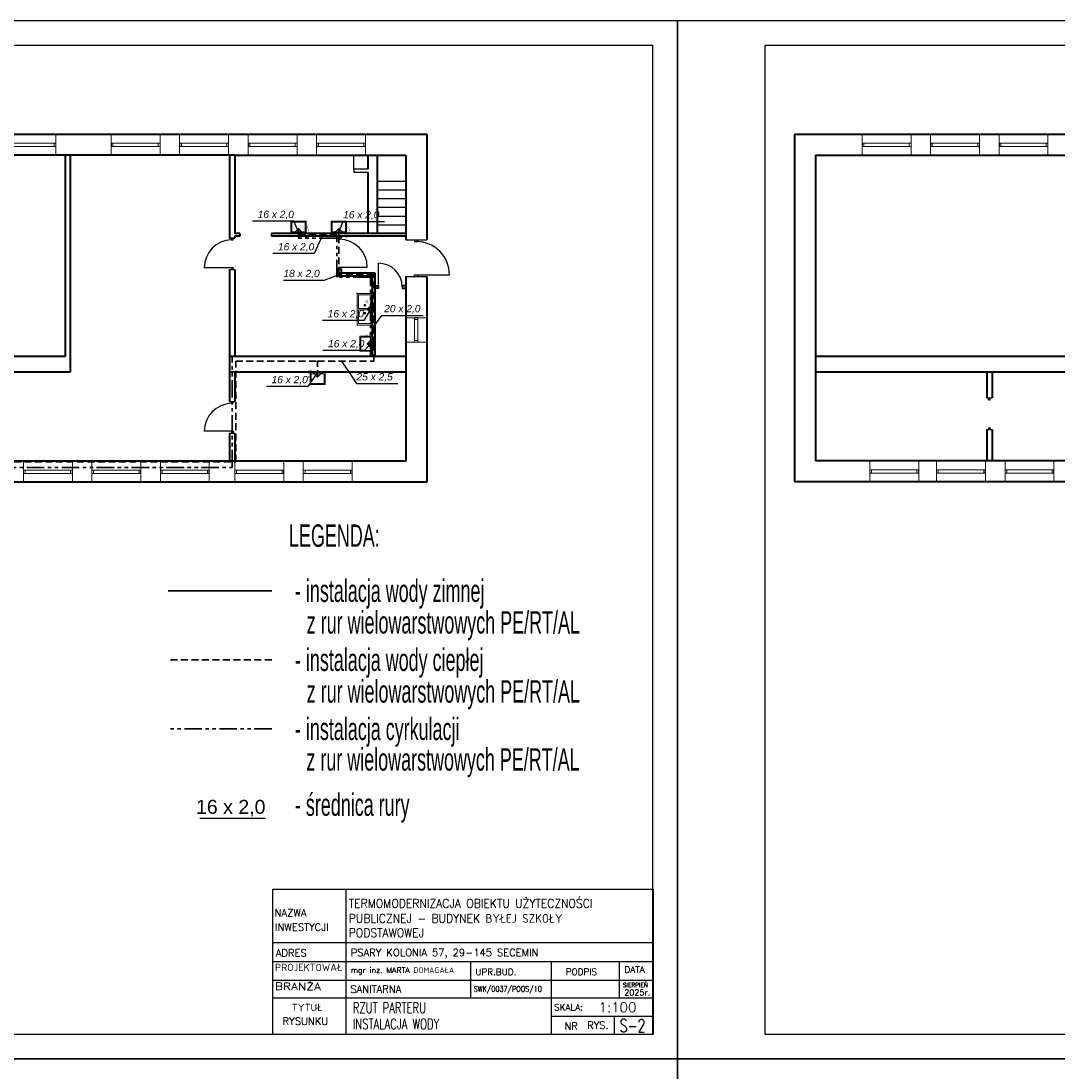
# Model space of a CAD drawing. Header units: millimetres. Extents: x 50532 to 99257, y 49161 to 61325.
# Tile 19 of 95: x 66557 to 69524, y 52096 to 55101. Entities that reach past the tile are written whole.
import ezdxf
from ezdxf.enums import TextEntityAlignment as Align
from ezdxf.lldxf.tags import DXFTag

# ---------------------------------------------------------------- set-up
doc = ezdxf.new("R2010")
doc.units = ezdxf.units.MM
doc.linetypes.add('DASHEDX2', pattern=[1.5, 1, -0.5])
doc.linetypes.add('PHANTOM', pattern=[2.5, 1.25, -0.25, 0.25, -0.25, 0.25, -0.25])
for name, color, linetype, lineweight in [('cienka', 250, 'Continuous', 18), ('gruba', 8, 'Continuous', 40), ('IS_KT_OPIS', 100, 'Continuous', 15), ('IS_WC', 1, 'DASHEDX2', 35), ('IS_WZ', 5, 'Continuous', 30), ('KRESKOWANIE', 9, 'Continuous', 0), ('średnia', 8, 'Continuous', 25)]:
    doc.layers.add(name, color=color, linetype=linetype, lineweight=lineweight)
for name, color, linetype in [('CP_UCSSPEC', 8, 'Continuous'), ('IS_Opisy_działek_Wodociag', 7, 'SOLID'), ('IS_Text_Odbiornikow_Wodociag', 7, 'Continuous'), ('TABELKA', 7, 'Continuous')]:
    doc.layers.add(name, color=color, linetype=linetype)
doc.layers.add('IS_Cyrkulacja', color=7, linetype='PHANTOM', lineweight=30, true_color=0x800080)
doc.layers.add('IS_Odbiorniki', color=7, linetype='SOLID', true_color=0x000000)
doc.styles.add('_S50', font='GOTHIC.TTF', dxfattribs={"width": 0.7, "height": 100})
doc.styles.add('CP_ATTR', font='romans.shx')
doc.styles.add('ROMANS', font='romans', dxfattribs={"width": 0.8, "height": 8})
doc.styles.get("Standard").update_dxf_attribs({"font": 'GOTHIC.TTF'})
tags = doc.linetypes.add('SOLID', pattern=[10, 10, 0]).pattern_tags.tags
tags[6:7] = [DXFTag(74, 4), DXFTag(75, 0), DXFTag(340, '0'), DXFTag(46, 0.0), DXFTag(50, 0.0), DXFTag(44, 0.0), DXFTag(45, 0.0)]
tags[4:5] = [DXFTag(74, 4), DXFTag(75, 0), DXFTag(340, '0'), DXFTag(46, 0.0), DXFTag(50, 0.0), DXFTag(44, 0.0), DXFTag(45, 0.0)]

# ---------------------------------------------------------------- blocks, each defined once
blk = doc.blocks.new('cp_insbp_1')
blk.add_point((0, 0))
at = {"style": 'CP_ATTR', "flags": 9}
for tag in ['FORM', 'TYPE', 'ID', 'WIDTH', 'HEIGHT', 'SYSTEM', 'VERSION', 'PIPE', 'OTHER']:
    blk.add_attdef(tag, text='', height=0.00005, dxfattribs=at).set_placement((-1, 1), align=Align.MIDDLE_LEFT)
blk = doc.blocks.new('cp_insbp_2')
blk.add_point((0, 0))
at = {"style": 'CP_ATTR', "flags": 9}
for tag in ['FORM', 'TYPE', 'ID', 'WIDTH', 'HEIGHT', 'SYSTEM', 'VERSION', 'PIPE', 'OTHER']:
    blk.add_attdef(tag, text='', height=0.00005, dxfattribs=at).set_placement((-1, 1), align=Align.MIDDLE_LEFT)
blk = doc.blocks.new('cp_insbp_3')
blk.add_point((0, 0))
at = {"style": 'CP_ATTR', "flags": 9}
for tag in ['OTHER', 'PIPE', 'VERSION', 'SYSTEM', 'HEIGHT', 'WIDTH', 'ID', 'TYPE', 'FORM']:
    blk.add_attdef(tag, text='', height=0.00005, dxfattribs=at).set_placement((-1, 1), align=Align.MIDDLE_LEFT)
blk = doc.blocks.new('2DARZ_115a_f5x525s')
for p, q in [((-21.5, 0), (21.5, 0)), ((-21.5, 0), (-21.5, -35)), ((21.5, 0), (21.5, -35)), ((-19, -5), (19, -5)), ((-19, -5), (-19, -32.5)), ((19, -5), (19, -32.5)), ((-21.5, -35), (21.5, -35)), ((-19, -32.5), (19, -32.5))]:
    blk.add_line(p, q)
blk.add_circle((0, -10.9), 1.75)
at = {"layer": 'CP_UCSSPEC', "xscale": 0.005, "yscale": 0.005, "zscale": 0.005}
for name, p in [('cp_insbp_2', (-21.5, 0)), ('cp_insbp_1', (0, 0)), ('cp_insbp_3', (21.5, 0))]:
    blk.add_blockref(name, p, dxfattribs=at)
at = {"style": 'CP_ATTR', "flags": 9}
for tag in ['OTHER', 'PRICE', 'WEIGHT', 'CHARACTER', 'ORDER-NO', 'PRODUCT-TYPE', 'ARTICLE', 'PRODUCER', 'NUMBER', 'GROUP', 'NAME']:
    blk.add_attdef(tag, text='', height=0.00005, dxfattribs=at).set_placement((-9.4, -1.2), align=Align.MIDDLE_LEFT)
blk = doc.blocks.new('cp_insbp_4')
blk.add_point((0, 0))
at = {"style": 'CP_ATTR', "flags": 9}
for tag in ['FORM', 'TYPE', 'ID', 'WIDTH', 'HEIGHT', 'SYSTEM', 'VERSION', 'PIPE', 'OTHER']:
    blk.add_attdef(tag, text='', height=0.0000025, dxfattribs=at).set_placement((0, 0), align=Align.MIDDLE_LEFT)
blk = doc.blocks.new('G$CBFF5C414')
for p, q in [((0, 43), (90.4, 43)), ((0, 0), (0, 43)), ((4, 39), (43.2, 39)), ((4, 4), (4, 39)), ((43.2, 39), (43.2, 4)), ((86.4, 39), (47.2, 39)), ((47.2, 39), (47.2, 4)), ((86.4, 4), (86.4, 39)), ((90.4, 43), (90.4, 0)), ((90.4, 0), (0, 0)), ((43.2, 4), (4, 4)), ((47.2, 4), (86.4, 4))]:
    blk.add_line(p, q)
for centre in [(33.6, 20.7), (56.8, 20.7)]:
    blk.add_circle(centre, 2.5)
at = {"layer": 'CP_UCSSPEC'}
for name, p, xscale, yscale, zscale in [('cp_insbp_2', (0, 43), 0.005, 0.005, 0.005), ('cp_insbp_1', (35, 43), 0.005, 0.005, 0.005), ('cp_insbp_3', (70, 43), 0.005, 0.005, 0.005), ('cp_insbp_4', (35, 21.5), 0.1, 0.1, 0.1), ('cp_insbp_4', (55.4, 21.5), -0.1, 0.1, 0.1)]:
    blk.add_blockref(name, p, dxfattribs=dict(at, xscale=xscale, yscale=yscale, zscale=zscale))
at = {"style": 'CP_ATTR', "flags": 9}
for tag in ['NAME', 'GROUP', 'NUMBER', 'PRODUCER', 'ARTICLE', 'PRODUCT-TYPE', 'ORDER-NO', 'CHARACTER', 'WEIGHT', 'PRICE', 'OTHER']:
    blk.add_attdef(tag, text='', height=0.00005, dxfattribs=at).set_placement((20.8, 43), align=Align.MIDDLE_LEFT)
blk = doc.blocks.new('G$CD8E8D5A8')
at = {"layer": 'cienka'}
for p, q in [((3586, 2228.5), (3586, 2168.5)), ((3744, 2228.5), (3744, 2168.5)), ((3884, 2228.5), (3884, 2168.5)), ((3940, 2228.5), (3940, 2168.5)), ((4080, 2228.5), (4080, 2168.5)), ((4136, 2228.5), (4136, 2168.5)), ((4276, 2228.5), (4276, 2168.5)), ((4332, 2228.5), (4332, 2168.5)), ((4472, 2228.5), (4472, 2168.5)), ((3586, 2203.5), (3446, 2203.5)), ((3581, 2203.5), (3581, 2193.5)), ((3884, 2203.5), (3744, 2203.5)), ((3749, 2203.5), (3749, 2193.5)), ((3879, 2203.5), (3879, 2193.5)), ((4080, 2203.5), (3940, 2203.5)), ((3945, 2203.5), (3945, 2193.5)), ((4075, 2203.5), (4075, 2193.5)), ((4276, 2203.5), (4136, 2203.5)), ((4141, 2203.5), (4141, 2193.5)), ((4271, 2203.5), (4271, 2193.5)), ((4472, 2203.5), (4332, 2203.5)), ((4337, 2203.5), (4337, 2193.5)), ((4467, 2203.5), (4467, 2193.5)), ((3586, 2193.5), (3446, 2193.5)), ((3884, 2193.5), (3744, 2193.5)), ((4080, 2193.5), (3940, 2193.5)), ((4276, 2193.5), (4136, 2193.5)), ((4472, 2193.5), (4332, 2193.5)), ((4647, 1703.5), (4587, 1703.5)), ((4612, 1633.5), (4612, 1703.5)), ((4622, 1698.5), (4612, 1698.5)), ((4622, 1633.5), (4622, 1703.5)), ((4647, 1633.5), (4587, 1633.5)), ((4622, 1638.5), (4612, 1638.5)), ((3493, 1232.5), (3493, 1292.5)), ((3633, 1232.5), (3633, 1292.5)), ((3689, 1232.5), (3689, 1292.5)), ((3829, 1232.5), (3829, 1292.5)), ((3885, 1232.5), (3885, 1292.5)), ((4025, 1232.5), (4025, 1292.5)), ((4098, 1232.5), (4098, 1292.5)), ((4238, 1232.5), (4238, 1292.5)), ((4294, 1232.5), (4294, 1292.5)), ((4434, 1232.5), (4434, 1292.5)), ((3493, 1267.5), (3633, 1267.5)), ((3498, 1257.5), (3498, 1267.5)), ((3628, 1257.5), (3628, 1267.5)), ((3689, 1267.5), (3829, 1267.5)), ((3694, 1257.5), (3694, 1267.5)), ((3824, 1257.5), (3824, 1267.5)), ((3885, 1267.5), (4025, 1267.5)), ((3890, 1257.5), (3890, 1267.5)), ((4020, 1257.5), (4020, 1267.5)), ((4098, 1267.5), (4238, 1267.5)), ((4103, 1257.5), (4103, 1267.5)), ((4233, 1257.5), (4233, 1267.5)), ((4294, 1267.5), (4434, 1267.5)), ((4299, 1257.5), (4299, 1267.5)), ((4429, 1257.5), (4429, 1267.5)), ((3493, 1257.5), (3633, 1257.5)), ((3689, 1257.5), (3829, 1257.5)), ((3885, 1257.5), (4025, 1257.5)), ((4098, 1257.5), (4238, 1257.5)), ((4294, 1257.5), (4434, 1257.5))]:
    blk.add_line(p, q, dxfattribs=at)
at = {"layer": 'gruba'}
for p, q in [((2481, 2228.5), (4647, 2228.5)), ((4647, 2228.5), (4647, 1926.5)), ((4098, 2168.5), (2481, 2168.5)), ((3612, 2168.5), (3612, 1592.5)), ((3627, 2168.5), (3627, 1547.5)), ((4083, 2168.5), (4083, 1931.5)), ((4098, 2168.5), (4587, 2168.5)), ((4098, 2168.5), (4098, 1944.5)), ((4479, 2168.5), (4479, 2128.5)), ((4505, 2168.5), (4505, 1944.5)), ((4587, 2168.5), (4587, 1926.5)), ((4479, 2120.5), (4479, 1944.5)), ((4112.5, 1944.5), (4098, 1944.5)), ((4098, 1936.5), (4098, 1931.5)), ((4112.5, 1936.5), (4098, 1936.5)), ((4112.5, 1944.5), (4112.5, 1936.5)), ((4587, 1944.5), (4202.5, 1944.5)), ((4202.5, 1944.5), (4202.5, 1936.5)), ((4587, 1936.5), (4202.5, 1936.5)), ((4391, 1933), (4391, 1936.5)), ((4403, 1933), (4403, 1936.5)), ((4083, 1841.5), (4083, 1463.5)), ((4098, 1841.5), (4098, 1592.5)), ((4391, 1831.5), (4391, 1843)), ((4403, 1831.5), (4403, 1843)), ((4391, 1831.5), (4499, 1831.5)), ((4391, 1823.5), (4391, 1831.5)), ((4391, 1823.5), (4491, 1823.5)), ((4491, 1823.5), (4491, 1592.5)), ((4499, 1831.5), (4499, 1592.5)), ((4587, 1821.5), (4587, 1292.5)), ((4647, 1821.5), (4647, 1232.5)), ((3612, 1592.5), (3155.8, 1592.5)), ((4587, 1592.5), (4083, 1592.5)), ((3627, 1547.5), (3155.8, 1547.5)), ((4587, 1547.5), (4083, 1547.5)), ((4098, 1547.5), (4098, 1463.5)), ((4083, 1373.5), (4083, 1292.5)), ((4098, 1373.5), (4098, 1292.5)), ((4587, 1292.5), (2413, 1292.5)), ((4647, 1232.5), (2458, 1232.5))]:
    blk.add_line(p, q, dxfattribs=at)
at = {"layer": 'średnia'}
for p, q in [((3744, 2203.5), (3744, 2193.5)), ((3940, 2203.5), (3940, 2193.5)), ((4136, 2203.5), (4136, 2193.5)), ((4332, 2203.5), (4332, 2193.5)), ((4439, 2128.5), (4439, 2168.5)), ((4479, 2168.5), (4479, 2128.5)), ((4479, 2128.5), (4439, 2128.5)), ((4439, 2128.5), (4439, 2120.5)), ((4439, 2120.5), (4479, 2120.5)), ((4505, 2094.5), (4587, 2094.5)), ((4505, 2069.5), (4587, 2069.5)), ((4505, 2044.5), (4587, 2044.5)), ((4505, 2019.5), (4587, 2019.5)), ((4505, 1994.5), (4587, 1994.5)), ((4505, 1969.5), (4587, 1969.5)), ((4098, 1931.5), (4083, 1931.5)), ((4083, 1931.5), (4098, 1931.5)), ((4088, 1926.5), (4088, 1931.5)), ((4088, 1926.5), (4093, 1926.5)), ((4093, 1926.5), (4093, 1931.5)), ((4391, 1933), (4403, 1933)), ((4394.5, 1928), (4394.5, 1933)), ((4394.5, 1928), (4399.5, 1928)), ((4399.5, 1928), (4399.5, 1933)), ((4505, 1944.5), (4587, 1944.5)), ((4587, 1926.5), (4647, 1926.5)), ((4612, 1926.5), (4612, 1921.5)), ((4622, 1921.5), (4622, 1926.5)), ((4612, 1921.5), (4622, 1921.5)), ((4093, 1846.5), (4010.4, 1846.5)), ((4083, 1841.5), (4098, 1841.5)), ((4088, 1846.5), (4093, 1846.5)), ((4088, 1846.5), (4088, 1841.5)), ((4093, 1846.5), (4093, 1841.5)), ((4391, 1843), (4403, 1843)), ((4394.5, 1848), (4399.5, 1848)), ((4394.5, 1848), (4394.5, 1843)), ((4397, 1848), (4477, 1848)), ((4399.5, 1848), (4399.5, 1843)), ((4509, 1791.5), (4509, 1859.5)), ((4587, 1821.5), (4647, 1821.5)), ((4612, 1821.5), (4612, 1826.5)), ((4612, 1826.5), (4622, 1826.5)), ((4617, 1826.5), (4712, 1826.5)), ((4622, 1826.5), (4622, 1821.5)), ((4499, 1795.5), (4504, 1795.5)), ((4504, 1787.5), (4499, 1787.5)), ((4504, 1795.5), (4504, 1787.5)), ((4504, 1795.5), (4509, 1795.5)), ((4509, 1787.5), (4504, 1787.5)), ((4509, 1795.5), (4509, 1787.5)), ((4582, 1795.5), (4577, 1795.5)), ((4577, 1795.5), (4577, 1787.5)), ((4577, 1787.5), (4582, 1787.5)), ((4587, 1795.5), (4582, 1795.5)), ((4582, 1795.5), (4582, 1787.5)), ((4582, 1787.5), (4587, 1787.5)), ((4622, 1703.5), (4612, 1703.5)), ((4083, 1463.5), (4098, 1463.5)), ((4088, 1458.5), (4088, 1463.5)), ((4088, 1458.5), (4093, 1458.5)), ((4093, 1458.5), (4093, 1463.5)), ((4093, 1378.5), (4010.4, 1378.5)), ((4083, 1373.5), (4098, 1373.5)), ((4088, 1378.5), (4093, 1378.5)), ((4088, 1378.5), (4088, 1373.5)), ((4093, 1378.5), (4093, 1373.5)), ((3633, 1257.5), (3633, 1267.5)), ((3829, 1257.5), (3829, 1267.5)), ((4025, 1257.5), (4025, 1267.5)), ((4238, 1257.5), (4238, 1267.5)), ((4434, 1257.5), (4434, 1267.5))]:
    blk.add_line(p, q, dxfattribs=at)
for centre, radius, start, end in [((4090.5, 1846.5), 80.1, 91.8396, 179.9791), ((4397, 1848), 80, 0, 90), ((4617, 1826.5), 95, 0, 90), ((4509, 1791.5), 68, 0, 90), ((4090.5, 1378.5), 80.1, 91.8396, 179.9791)]:
    blk.add_arc(centre, radius, start, end, dxfattribs=at)
at = {"layer": 'KRESKOWANIE', "ltscale": 20}
for p, rotation in [((4280.2, 1944.5), 179.9999999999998), ((4395.6, 1944.5), 179.9999999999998), ((4491, 1628.8), 269.9999999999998), ((4335, 1547.5), 359.9999999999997)]:
    blk.add_blockref('2DARZ_115a_f5x525s', p, dxfattribs=dict(at, rotation=rotation))
at = {"layer": 'KRESKOWANIE', "ltscale": 20, "xscale": -1, "rotation": 89.99999999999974}
blk.add_blockref('G$CBFF5C414', (4491, 1773), dxfattribs=at)
blk = doc.blocks.new('G$CDA1DEF7A')
at = {"layer": 'cienka'}
for p, q in [((193, 2206), (193, 2146)), ((333, 2206), (333, 2146)), ((389, 2206), (389, 2146)), ((529, 2206), (529, 2146)), ((585, 2206), (585, 2146)), ((725, 2206), (725, 2146)), ((333, 2181), (193, 2181)), ((333, 2171), (193, 2171)), ((198, 2181), (198, 2171)), ((328, 2181), (328, 2171)), ((529, 2181), (389, 2181)), ((529, 2171), (389, 2171)), ((394, 2181), (394, 2171)), ((524, 2181), (524, 2171)), ((725, 2181), (585, 2181)), ((725, 2171), (585, 2171)), ((590, 2181), (590, 2171)), ((720, 2181), (720, 2171)), ((215, 1211), (215, 1271)), ((355, 1211), (355, 1271)), ((406, 1211), (406, 1271)), ((546, 1211), (546, 1271)), ((602, 1211), (602, 1271)), ((742, 1211), (742, 1271)), ((215, 1246), (355, 1246)), ((215, 1236), (355, 1236)), ((220, 1236), (220, 1246)), ((350, 1236), (350, 1246)), ((406, 1246), (546, 1246)), ((406, 1236), (546, 1236)), ((411, 1236), (411, 1246)), ((541, 1236), (541, 1246)), ((602, 1246), (742, 1246)), ((602, 1236), (742, 1236)), ((607, 1236), (607, 1246)), ((737, 1236), (737, 1246))]:
    blk.add_line(p, q, dxfattribs=at)
at = {"layer": 'gruba'}
for p, q in [((0, 2206), (0, 1211)), ((0, 2206), (4647, 2206)), ((0, 2206), (0, 1211)), ((60, 2146), (60, 1271)), ((60, 2146), (1198, 2146)), ((60, 2146), (60, 1271)), ((776, 1570), (60, 1570)), ((776, 1525), (60, 1525)), ((550, 1525), (550, 1451.3)), ((565, 1525), (565, 1451.3)), ((550, 1361.3), (550, 1271)), ((565, 1361.3), (565, 1271)), ((1645, 1271), (60, 1271)), ((1585, 1211), (0, 1211))]:
    blk.add_line(p, q, dxfattribs=at)
at = {"layer": 'średnia'}
for p, q in [((193, 2181), (193, 2171)), ((389, 2181), (389, 2171)), ((585, 2181), (585, 2171)), ((550, 1451.3), (565, 1451.3)), ((555, 1446.3), (555, 1451.3)), ((555, 1446.3), (560, 1446.3)), ((560, 1446.3), (560, 1451.3)), ((550, 1361.3), (565, 1361.3)), ((555, 1366.3), (560, 1366.3)), ((555, 1366.3), (555, 1361.3)), ((560, 1366.3), (560, 1361.3)), ((355, 1236), (355, 1246)), ((546, 1236), (546, 1246)), ((742, 1236), (742, 1246))]:
    blk.add_line(p, q, dxfattribs=at)
blk = doc.blocks.new('G$CEC579726')
at = {"layer": 'TABELKA'}
for points in [[(0, 415.1), (1087.9, 415.1)], [(0, 104.3), (0, 415.1)], [(208.7, 415.1), (208.7, 104.3)], [(1087.9, 415.1), (1087.9, 0)], [(0, 262.6), (1087.9, 262.6)], [(0, 208.7), (1087.9, 208.7)], [(566, 208.7), (566, 104.3)], [(796.2, 208.7), (796.2, 104.3)], [(990.7, 208.7), (990.7, 104.3)], [(0, 154.8), (1087.9, 154.8)], [(0, 104.3), (1087.9, 104.3)], [(0, 104.3), (1087.9, 104.3)], [(0, 0), (0, 104.3)], [(208.7, 104.3), (208.7, 0)], [(796.2, 104.3), (796.2, 0)], [(796.2, 52.2), (1087.9, 52.2)], [(976.7, 52.2), (976.7, 0)], [(0, 0), (1087.9, 0)], [(0, 0), (1087.9, 0)]]:
    blk.add_lwpolyline(points, dxfattribs=at)
at = {"layer": 'TABELKA', "style": 'ROMANS'}
for s, height, width, p in [('TERMOMODERNIZACJA OBIEKTU UŻYTECZNOŚCI', 25.039, 0.9, (217.4, 362.1)), ('PUBLICZNEJ - BUDYNEK BYŁEJ SZKOŁY ', 25.039, 0.9, (217.4, 319.1)), ('PODSTAWOWEJ', 25.039, 0.9, (217.4, 278.1)), ('SWK/0037/POOS/10', 16.023, 0.8, (574.9, 121.9))]:
    blk.add_text(s, height=height, dxfattribs=dict(at, width=width)).set_placement(p)
for s, height, p in [('NAZWA ', 20.87, (5.1, 337)), ('INWESTYCJI', 20.87, (6.1, 296.3)), ('ADRES', 20.87, (8.4, 222.4)), ('PSARY KOLONIA 57, 29-145 SECEMIN', 20.866, (222.9, 223.6)), ('mgr inz. MARTA DOMAGAŁA', 16.023, (223.1, 175.5)), ('UPR.BUD.', 18.51, (579.4, 169.3)), ('PODPIS', 18.51, (838.2, 169.6)), ('DATA', 18.51, (1006.1, 176)), ('SIERPIEŃ', 12, (1001.8, 135.2)), ('SANITARNA', 20.87, (221.9, 118.8)), ('2025r.', 16.87, (1005.6, 111.2)), ('TYTUŁ', 20.87, (54.1, 66.3)), ('1:100', 28, (932.3, 63.2)), ('SKALA:', 18.51, (804.9, 68)), ('RYSUNKU', 20.87, (27.9, 27.4)), ('NR', 20.87, (834.4, 13)), ('RYS.', 20.87, (899.4, 15.6))]:
    blk.add_text(s, height=height, dxfattribs=at).set_placement(p)
at = {"layer": 'TABELKA', "style": 'ROMANS', "width": 0.904724}
blk.add_text('PROJEKTOWAŁ', height=20.866, dxfattribs=at).set_placement((5.9, 181), (199.2, 181), align=Align.FIT)
at = {"layer": 'TABELKA', "style": 'ROMANS', "width": 1.112575}
blk.add_text('BRANŻA', height=20.87, rotation=359.4887, dxfattribs=at).set_placement((5.9, 127.1), (137.5, 125.9), align=Align.FIT)

msp = doc.modelspace()

# ---------------------------------------------------------------- hatches: boundary and pattern name
at = {"layer": 'IS_Opisy_działek_Wodociag'}
h = msp.add_hatch(color=215, dxfattribs=at)
edge = h.paths.add_edge_path()
edge.add_arc((67350.8, 54488.2), 2.4, 90, 450)
h = msp.add_hatch(color=1, dxfattribs=at)
edge = h.paths.add_edge_path()
edge.add_arc((67350.8, 54488.2), 2.4, 90, 450)
h = msp.add_hatch(color=1, dxfattribs=at)
edge = h.paths.add_edge_path()
edge.add_arc((67466.3, 54488.2), 2.4, 90, 450)
h = msp.add_hatch(color=1, dxfattribs=at)
edge = h.paths.add_edge_path()
edge.add_arc((67566.1, 54275.7), 2.4, 90, 450)
h = msp.add_hatch(color=1, dxfattribs=at)
edge = h.paths.add_edge_path()
edge.add_arc((67566.1, 54176.7), 2.4, 90, 450)
h = msp.add_hatch(color=1, dxfattribs=at)
edge = h.paths.add_edge_path()
edge.add_arc((67405.6, 54126.9), 2.4, 90, 450)

# ---------------------------------------------------------------- linework, layer by layer
at = {"layer": 'IS_Cyrkulacja', "ltscale": 40}
for p, q in [((67350.8, 54479.1), (67350.8, 54488.2)), ((67460.3, 54479.1), (67350.8, 54479.1)), ((67460.3, 54367.4), (67460.3, 54479.1)), ((67557, 54367.4), (67460.3, 54367.4)), ((67557, 54141.5), (67557, 54367.4)), ((67161.4, 53823.1), (67161.4, 54141.5)), ((67161.4, 54141.5), (67557, 54141.5)), ((66073.2, 53823.1), (67161.4, 53823.1)), ((67274.4, 53075), (66977.8, 53075))]:
    msp.add_line(p, q, dxfattribs=at)
at = {"layer": 'IS_Odbiorniki'}
for p, q in [((67336.7, 54492.8), (67350.8, 54506.9)), ((67364.9, 54492.8), (67336.7, 54492.8)), ((67350.8, 54506.9), (67364.9, 54492.8)), ((67452.2, 54493.1), (67466.3, 54507.2)), ((67480.4, 54493.1), (67452.2, 54493.1)), ((67466.3, 54507.2), (67480.4, 54493.1)), ((67547.6, 54275.7), (67561.7, 54289.8)), ((67561.7, 54261.6), (67547.6, 54275.7)), ((67561.7, 54289.8), (67561.7, 54261.6)), ((67547.3, 54176.7), (67561.4, 54190.8)), ((67561.4, 54190.8), (67561.4, 54162.6)), ((67561.4, 54162.6), (67547.3, 54176.7)), ((67405.6, 54081.3), (67391.5, 54095.4)), ((67391.5, 54095.4), (67419.7, 54095.4)), ((67419.7, 54095.4), (67405.6, 54081.3))]:
    msp.add_line(p, q, dxfattribs=at)
at = {"layer": 'IS_Opisy_działek_Wodociag'}
for p, q in [((67337.6, 54528), (67219.2, 54528)), ((67350.8, 54497.6), (67337.6, 54528)), ((67466.3, 54497.7), (67478.5, 54527.1)), ((67478.5, 54527.1), (67596.9, 54527.1)), ((67419.1, 54488.2), (67395.8, 54435.3)), ((67395.8, 54435.3), (67277.5, 54435.3)), ((67466.3, 54374.6), (67426.1, 54358.9)), ((67307.7, 54358.9), (67426.1, 54358.9)), ((67556.8, 54275.7), (67538.1, 54243.8)), ((67538.1, 54243.8), (67419.7, 54243.8)), ((67566.1, 54226.2), (67588.9, 54258.2)), ((67588.9, 54258.2), (67707.3, 54258.2)), ((67539.2, 54158.1), (67420.9, 54158.1)), ((67556.7, 54176.7), (67539.2, 54158.1)), ((67473.4, 54126.9), (67516.7, 54063.3)), ((67405.6, 54095.6), (67377.5, 54055.1)), ((67516.7, 54063.3), (67635.1, 54063.3)), ((67377.5, 54055.1), (67259.1, 54055.1)), ((67256.3, 52818.7), (67068.4, 52818.7))]:
    msp.add_line(p, q, dxfattribs=at)
at = {"layer": 'IS_WC', "ltscale": 20}
for p, q in [((67350.8, 54506.9), (67350.8, 54488.2)), ((67350.8, 54488.2), (67466.3, 54488.2)), ((67466.3, 54488.2), (67466.3, 54507.2)), ((67466.3, 54374.6), (67466.3, 54488.2)), ((67566.1, 54374.6), (67466.3, 54374.6)), ((67566.1, 54275.7), (67566.1, 54374.6)), ((67547.6, 54275.7), (67566.1, 54275.7)), ((67566.1, 54176.7), (67566.1, 54275.7)), ((67547.3, 54176.7), (67566.1, 54176.7)), ((67566.1, 54126.9), (67566.1, 54176.7)), ((67171.1, 53839.5), (67171.1, 54126.9)), ((67171.1, 54126.9), (67405.6, 54126.9)), ((67405.6, 54081.3), (67405.6, 54126.9)), ((67405.6, 54126.9), (67566.1, 54126.9)), ((66056.7, 53839.5), (67171.1, 53839.5)), ((67274.4, 53272.7), (66977.8, 53272.7))]:
    msp.add_line(p, q, dxfattribs=at)
at = {"layer": 'IS_WZ', "linetype": 'Continuous', "ltscale": 2}
msp.add_line((67274.4, 53470.3), (66977.8, 53470.3), dxfattribs=at)
at = {"layer": 'TABELKA'}
for points in [[(62735.2, 52130.8), (68435.2, 52130.8), (68435.2, 55100.8), (62735.2, 55100.8)], [(68435.2, 52130.8), (74135.2, 52130.8), (74135.2, 55100.8), (68435.2, 55100.8)], [(62985.2, 52200.8), (68365.2, 52200.8), (68365.2, 55030.8), (62985.2, 55030.8)], [(68685.2, 52200.8), (74065.2, 52200.8), (74065.2, 55030.8), (68685.2, 55030.8)], [(62735.2, 49160.8), (68435.2, 49160.8), (68435.2, 52130.8), (62735.2, 52130.8)], [(68435.2, 49160.8), (74135.2, 49160.8), (74135.2, 52130.8), (68435.2, 52130.8)]]:
    msp.add_lwpolyline(points, close=True, dxfattribs=at)

# ---------------------------------------------------------------- block references
for name, p in [('G$CD8E8D5A8', (63070.6, 52548.1)), ('G$CDA1DEF7A', (68770.6, 52570.6)), ('G$CEC579726', (67277.4, 52200.8))]:
    msp.add_blockref(name, p, dxfattribs=at)

# ---------------------------------------------------------------- texts
at = {"layer": 'IS_KT_OPIS', "color": 7, "linetype": 'ByBlock', "style": '_S50', "width": 0.6}
for s, p in [('LEGENDA:', (67323.6, 53596, -1392)), ('- instalacja wody zimnej', (67340.7, 53438.2, -1392)), ('z rur wielowarstwowych PE/RT/AL', (67374.4, 53347.7, -1392)), ('- instalacja wody ciepłej ', (67340.7, 53240.6, -1392)), ('z rur wielowarstwowych PE/RT/AL', (67374.4, 53150.1, -1392)), ('- instalacja cyrkulacji ', (67340.7, 53042.9, -1392)), ('  z rur wielowarstwowych PE/RT/AL', (67344.9, 52955.5, -1392)), ('- średnica rury', (67340.5, 52826, -1392))]:
    msp.add_text(s, height=64, dxfattribs=at).set_placement(p)
at = {"layer": 'IS_Opisy_działek_Wodociag'}
for s, insert, char_height, attachment_point in [('\\fArial|b0|i1;16 x 2,0', (67337.6, 54533), 20.88, 9), ('\\fArial|b0|i1;16 x 2,0', (67478.5, 54532.1), 20.88, 7), ('\\fArial|b0|i1;16 x 2,0', (67395.8, 54440.4), 20.88, 9), ('\\fArial|b0|i1;18 x 2,0', (67307.7, 54363.9), 20.88, 7), ('\\fArial|b0|i1;20 x 2,0', (67596.1, 54263.3), 20.88, 7), ('\\fArial|b0|i1;16 x 2,0', (67538.1, 54248.9), 20.88, 9), ('\\fArial|b0|i1;16 x 2,0', (67539.2, 54163.2), 20.88, 9), ('\\fArial|b0|i1;16 x 2,0', (67377.5, 54060.2), 20.88, 9), ('\\fArial|b0|i1;25 x 2,5', (67516.7, 54068.3), 20.88, 7), ('{\\fArial|b0|i0|c0|p0;16 x 2,0}', (67256.3, 52824.3), 40, 9)]:
    msp.add_mtext(s, dxfattribs=dict(at, insert=insert, char_height=char_height, attachment_point=attachment_point))
at = {"layer": 'IS_Text_Odbiornikow_Wodociag', "linetype": 'SOLID', "char_height": 9.36, "rotation": 90}
for s, insert, attachment_point in [('\\fArial|b0|i0;0.7_a', (67368.7, 54496.9), 2), ('\\fArial|b0|i0;0.7_b', (67484.2, 54497.2), 2), ('\\fArial|b0|i0;0.11', (67387.8, 54091.3), 8)]:
    msp.add_mtext(s, dxfattribs=dict(at, insert=insert, attachment_point=attachment_point))
at = {"layer": 'IS_Text_Odbiornikow_Wodociag', "linetype": 'SOLID', "char_height": 8.64, "attachment_point": 8}
for s, insert in [('\\fArial|b0|i0;0.7_c', (67557.6, 54290.7)), ('\\fArial|b0|i0;0.7_d', (67557.3, 54191.7))]:
    msp.add_mtext(s, dxfattribs=dict(at, insert=insert))
at = {"layer": 'TABELKA', "style": 'ROMANS', "width": 0.7}
for s, p in [('RZUT PARTERU', (67506.1, 52261.6)), ('INSTALACJA WODY', (67506.1, 52215.4))]:
    msp.add_text(s, height=30, dxfattribs=at).set_placement(p)
at = {"layer": 'TABELKA', "lineweight": 30, "style": 'ROMANS', "width": 0.7}
msp.add_text('S-2', height=37, dxfattribs=at).set_placement((68270.2, 52207.3))

doc.saveas('drawing.dxf')
